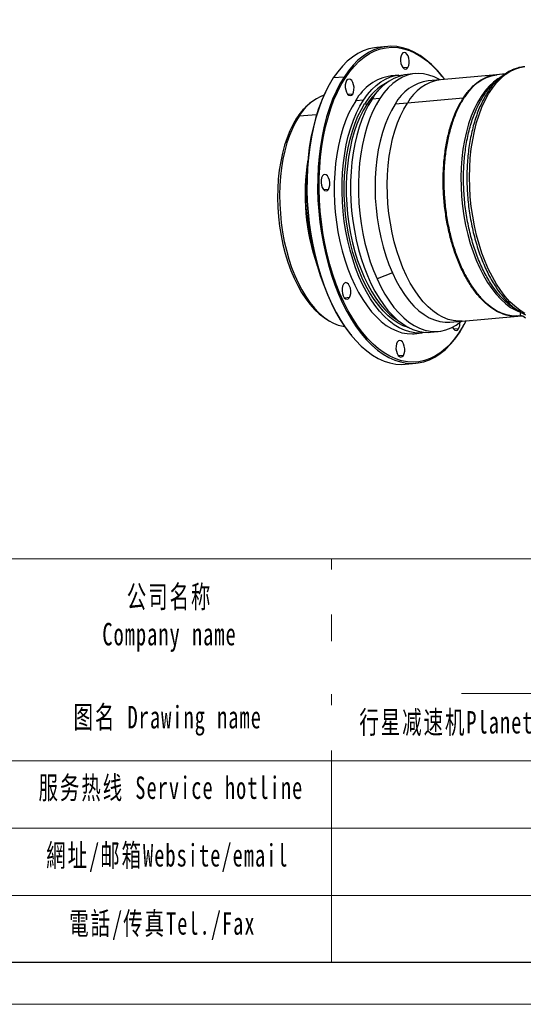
# Model space of a CAD drawing. Header units: millimetres. Extents: x 831 to 1300, y 1031 to 1361.
# Tile 7 of 12: x 1153 to 1220, y 1031 to 1161. Entities that reach past the tile are written whole.
import ezdxf

# ---------------------------------------------------------------- set-up
doc = ezdxf.new("R2010")
doc.units = ezdxf.units.MM
doc.layers.get('0').update_dxf_attribs({"lineweight": 18})
for name, color, linetype, lineweight in [('SLD-0', 7, 'Continuous', 18), ('图框_外框线', 7, 'Continuous', 18), ('尺寸线', 7, 'Continuous', 18)]:
    doc.layers.add(name, color=color, linetype=linetype, lineweight=lineweight)
doc.styles.add('标准', font='txt', dxfattribs={"width": 0.667})

# ---------------------------------------------------------------- blocks, each defined once
blk = doc.blocks.new('D64S')
at = {"color": 0, "linetype": 'Continuous', "lineweight": 25}
for p, q in [((26.66, 57.48), (23.77, 57.22)), ((32.18, 51.79), (30.88, 51.68)), ((14.91, 49.21), (12.02, 48.95)), ((15.27, 48.99), (14.91, 49.21)), ((29.75, 49.72), (27.63, 49.53)), ((34.16, 50.12), (32.04, 49.93)), ((40.97, 48.47), (37.67, 48.17)), ((56.1, 49.82), (40.99, 48.47)), ((41.38, 49.48), (41.2, 49.7)), ((56.97, 48.91), (55.8, 47.89)), ((56.27, 49.84), (56.1, 49.82)), ((58.47, 50.03), (56.27, 49.84)), ((57.02, 48.85), (56.92, 48.76)), ((10.84, 46.98), (10.7, 46.73)), ((17.25, 44.61), (15.95, 44.5)), ((20.18, 42.99), (18.06, 42.8)), ((24.6, 43.39), (22.48, 43.2)), ((47.15, 43.53), (32.04, 42.17)), ((47.32, 43.54), (47.15, 43.53)), ((5.73, 42.1), (5.03, 41.49)), ((21.67, 41.87), (21.07, 41.82)), ((32.04, 42.17), (28.72, 41.88)), ((2.1, 38.05), (2.74, 38.59)), ((7.49, 39.01), (2.74, 38.59)), ((10.7, 18.83), (9.41, 18.72)), ((28.01, -3.77), (23.83, -5.39)), ((16.38, -10.44), (15.08, -10.56)), ((46.83, -16.77), (61.94, -15.42)), ((61.3, -13.57), (62.64, -14.36)), ((61.94, -15.42), (62.12, -15.4)), ((62.11, -15.4), (62.91, -15.33)), ((62.63, -14.35), (63.97, -15.07)), ((62.91, -15.33), (62.73, -15.33)), ((62.91, -15.33), (63.33, -15.41)), ((63.28, -15.39), (63.95, -15.88)), ((10.21, -16.3), (11, -16.77)), ((29.61, -16.74), (29.85, -16.88)), ((43.52, -17.07), (46.82, -16.77)), ((47.26, -17.95), (47.4, -17.7)), ((16.72, -20.44), (16.9, -20.67)), ((33.87, -20.19), (35.99, -20)), ((38.29, -19.79), (40.41, -19.6)), ((45.88, -18.89), (44.59, -19)), ((46.23, -19.65), (46.08, -19.92)), ((30.95, -26.07), (29.66, -26.18)), ((31.44, -28.44), (34.33, -28.18))]:
    blk.add_line(p, q, dxfattribs=at)
at = {"color": 0, "linetype": 'Continuous', "lineweight": 25, "flags": 128}
for points in [[(23.77, 57.22), (23.15, 57.14), (21.6, 56.82), (20.09, 56.28), (18.61, 55.55), (17.18, 54.61), (15.8, 53.47), (14.47, 52.15), (13.21, 50.64), (12.02, 48.95)], [(41.2, 49.7), (39.98, 51.12), (38.52, 52.6), (37.02, 53.9), (35.48, 55.01), (33.92, 55.92), (32.35, 56.63), (30.76, 57.13), (29.18, 57.43), (27.6, 57.52), (26.03, 57.4), (24.49, 57.08), (22.98, 56.54), (21.5, 55.8), (20.07, 54.87), (18.68, 53.73), (17.36, 52.41), (16.1, 50.9), (14.91, 49.21)], [(15.27, 48.99), (16.45, 50.67), (17.7, 52.16), (19.02, 53.48), (20.39, 54.61), (21.82, 55.54), (23.28, 56.27), (24.79, 56.8), (26.32, 57.13), (27.87, 57.25), (29.44, 57.16), (31.02, 56.86), (32.59, 56.36), (34.15, 55.65), (35.7, 54.75), (37.23, 53.65), (38.72, 52.36), (40.17, 50.89), (41.58, 49.24), (42.1, 48.57)], [(30.55, 55.41), (30.32, 54.91), (30.19, 54.28), (30.18, 53.59), (30.29, 52.9), (30.5, 52.27), (30.79, 51.78), (31.14, 51.46), (31.51, 51.36), (31.87, 51.47), (32.18, 51.79)], [(32.18, 51.79), (32.4, 52.29), (32.53, 52.92), (32.54, 53.61), (32.44, 54.3), (32.23, 54.93), (31.93, 55.42), (31.58, 55.74), (31.21, 55.84), (30.85, 55.73), (30.55, 55.41)], [(63.79, -14.74), (62.42, -13.86), (61.08, -12.79), (59.77, -11.54), (58.5, -10.12), (57.29, -8.52), (56.13, -6.77), (55.04, -4.86), (54.02, -2.82), (53.07, -0.66), (52.22, 1.62), (51.44, 3.99), (50.77, 6.45), (50.19, 8.98), (49.71, 11.56), (49.33, 14.18), (49.06, 16.82), (48.9, 19.47), (48.84, 22.11), (48.9, 24.72), (49.06, 27.29), (49.33, 29.81), (49.71, 32.25), (50.19, 34.61), (50.77, 36.87), (51.45, 39.02), (52.22, 41.03), (53.08, 42.91), (54.02, 44.64), (55.05, 46.21), (56.14, 47.6), (57.3, 48.82), (58.51, 49.85), (59.78, 50.69), (61.09, 51.34), (62.43, 51.78), (63.8, 52.02)], [(12.02, 48.95), (10.9, 47.1), (9.87, 45.08), (8.92, 42.92), (8.07, 40.62), (7.31, 38.19), (6.64, 35.64), (6.08, 33), (5.63, 30.26), (5.28, 27.44), (5.04, 24.56), (4.91, 21.63), (4.89, 18.66), (4.98, 15.68), (5.19, 12.68), (5.5, 9.7), (5.92, 6.74), (6.44, 3.81), (7.07, 0.94), (7.8, -1.87), (8.62, -4.59), (9.54, -7.23), (10.54, -9.76), (11.63, -12.17), (12.8, -14.46), (14.04, -16.6), (15.34, -18.59), (16.7, -20.42), (18.12, -22.08), (19.58, -23.57), (21.09, -24.86), (22.62, -25.97), (24.18, -26.88), (25.75, -27.59), (27.34, -28.1), (28.92, -28.4), (30.5, -28.49), (31.44, -28.44)], [(14.91, 49.21), (13.79, 47.36), (12.76, 45.34), (11.81, 43.18), (10.95, 40.88), (10.19, 38.45), (9.53, 35.9), (8.97, 33.25), (8.52, 30.51), (8.17, 27.7), (7.93, 24.82), (7.8, 21.89), (7.78, 18.92), (7.87, 15.93), (8.07, 12.94), (8.38, 9.96), (8.8, 7), (9.33, 4.07), (9.96, 1.2), (10.68, -1.61), (11.51, -4.34), (12.43, -6.97), (13.43, -9.5), (14.52, -11.91), (15.68, -14.2), (16.92, -16.34), (18.23, -18.33), (19.59, -20.16), (21.01, -21.82), (22.47, -23.31), (23.97, -24.61), (25.51, -25.71), (27.07, -26.62), (28.64, -27.33), (30.22, -27.84), (31.81, -28.14), (33.39, -28.23), (34.95, -28.11), (36.5, -27.78), (38.01, -27.25), (39.49, -26.51), (40.92, -25.57), (42.31, -24.44), (43.63, -23.11), (44.89, -21.6), (46.08, -19.92)], [(46.23, -19.65), (45.05, -21.33), (43.79, -22.82), (42.48, -24.14), (41.1, -25.27), (39.68, -26.2), (38.21, -26.93), (36.71, -27.46), (35.18, -27.79), (33.62, -27.91), (32.06, -27.82), (30.48, -27.52), (28.91, -27.02), (27.34, -26.31), (25.8, -25.41), (24.27, -24.31), (22.78, -23.02), (21.33, -21.55), (19.92, -19.9), (18.57, -18.08), (17.27, -16.1), (16.04, -13.97), (14.88, -11.71), (13.8, -9.31), (12.81, -6.8), (11.9, -4.18), (11.08, -1.47), (10.35, 1.32), (9.73, 4.17), (9.21, 7.07), (8.79, 10.01), (8.48, 12.98), (8.28, 15.95), (8.19, 18.91), (8.21, 21.86), (8.34, 24.77), (8.58, 27.63), (8.92, 30.43), (9.38, 33.15), (9.93, 35.78), (10.59, 38.31), (11.34, 40.72), (12.2, 43), (13.14, 45.15), (14.16, 47.15), (15.27, 48.99)], [(15.61, 48.23), (15.39, 47.73), (15.26, 47.1), (15.25, 46.41), (15.36, 45.72), (15.56, 45.09), (15.86, 44.6), (16.21, 44.28), (16.58, 44.18), (16.94, 44.29), (17.25, 44.61)], [(17.25, 44.61), (17.47, 45.11), (17.6, 45.74), (17.61, 46.43), (17.5, 47.12), (17.29, 47.75), (17, 48.24), (16.65, 48.56), (16.28, 48.66), (15.92, 48.55), (15.61, 48.23)], [(20.18, 42.99), (21.25, 44.49), (22.39, 45.82), (23.58, 46.96), (24.83, 47.91), (26.13, 48.67), (27.47, 49.24), (28.84, 49.6), (30.23, 49.75), (30.9, 49.75)], [(40.82, 48.44), (40.71, 48.5), (39.28, 49.23), (37.83, 49.75), (36.38, 50.06), (34.93, 50.15), (33.5, 50.03), (32.09, 49.7), (30.71, 49.15), (29.38, 48.39), (28.09, 47.43), (26.86, 46.27), (25.69, 44.92), (24.6, 43.39)], [(46.6, -2.11), (45.7, 0.05), (44.88, 2.31), (44.15, 4.66), (43.52, 7.1), (42.98, 9.6), (42.55, 12.14), (42.23, 14.72), (42.01, 17.32), (41.9, 19.91), (41.9, 22.49), (42.01, 25.03), (42.22, 27.53), (42.55, 29.96), (42.98, 32.31), (43.51, 34.56), (44.14, 36.7), (44.87, 38.72), (45.69, 40.61), (46.59, 42.34), (47.57, 43.92), (48.63, 45.33), (49.75, 46.56), (50.93, 47.61), (52.16, 48.46), (53.44, 49.12), (54.76, 49.57), (56.1, 49.82), (56.27, 49.84)], [(57.29, 49.15), (56.52, 48.7), (55.29, 47.8), (54.12, 46.7), (53, 45.42), (51.96, 43.96), (50.99, 42.33), (50.1, 40.54), (49.31, 38.61), (48.6, 36.54), (47.99, 34.35), (47.49, 32.06), (47.08, 29.67), (46.79, 27.2), (46.6, 24.68), (46.53, 22.1), (46.56, 19.5), (46.71, 16.89), (46.97, 14.28), (47.33, 11.7), (47.8, 9.15), (48.37, 6.66), (49.04, 4.23), (49.81, 1.9), (50.66, -0.34), (51.6, -2.46), (52.62, -4.46), (53.71, -6.31), (54.86, -8.01), (56.07, -9.54), (57.33, -10.9), (58.64, -12.08), (59.97, -13.07), (61.33, -13.86), (62.71, -14.45)], [(10.7, 46.73), (9.74, 44.85), (8.8, 42.7), (7.95, 40.41), (7.19, 38), (6.54, 35.47), (5.98, 32.84), (5.53, 30.12), (5.18, 27.32), (4.94, 24.46), (4.82, 21.55), (4.8, 18.61), (4.89, 15.64), (5.09, 12.67), (5.4, 9.71), (5.81, 6.77), (6.33, 3.86), (6.96, 1.01), (7.68, -1.78), (8.5, -4.49), (9.41, -7.1), (10.41, -9.61), (11.49, -12.01), (12.65, -14.28), (13.88, -16.41), (15.17, -18.38), (16.53, -20.2), (16.72, -20.44)], [(18.06, 42.8), (17.07, 41.14), (16.16, 39.32), (15.33, 37.36), (14.59, 35.26), (13.95, 33.04), (13.41, 30.72), (12.97, 28.3), (12.63, 25.8), (12.4, 23.24), (12.28, 20.62), (12.26, 17.97), (12.36, 15.3), (12.56, 12.63), (12.87, 9.97), (13.28, 7.33), (13.8, 4.74), (14.41, 2.21), (15.12, -0.25), (15.93, -2.62), (16.82, -4.89), (17.79, -7.04), (18.84, -9.07), (19.96, -10.96), (21.14, -12.7), (22.38, -14.27), (23.66, -15.68), (24.99, -16.91), (26.35, -17.96), (27.74, -18.81), (29.15, -19.46), (30.56, -19.92), (31.98, -20.17), (33.39, -20.22), (33.87, -20.19)], [(37.13, -19.83), (36.9, -19.87), (35.51, -20.03), (34.1, -19.98), (32.68, -19.73), (31.27, -19.27), (29.86, -18.62), (28.48, -17.77), (27.11, -16.72), (25.78, -15.49), (24.5, -14.08), (23.26, -12.51), (22.08, -10.77), (20.96, -8.88), (19.91, -6.85), (18.94, -4.7), (18.05, -2.43), (17.25, -0.06), (16.54, 2.4), (15.92, 4.93), (15.4, 7.52), (14.99, 10.16), (14.68, 12.82), (14.48, 15.49), (14.39, 18.16), (14.4, 20.81), (14.52, 23.43), (14.75, 25.99), (15.09, 28.49), (15.53, 30.91), (16.07, 33.23), (16.72, 35.45), (17.45, 37.55), (18.28, 39.51), (19.19, 41.33), (20.18, 42.99)], [(22.48, 43.2), (21.48, 41.54), (20.57, 39.72), (19.74, 37.75), (19.01, 35.66), (18.37, 33.44), (17.82, 31.11), (17.38, 28.7), (17.05, 26.2), (16.81, 23.63), (16.69, 21.02), (16.68, 18.37), (16.77, 15.7), (16.97, 13.02), (17.28, 10.36), (17.7, 7.73), (18.21, 5.14), (18.83, 2.61), (19.54, 0.15), (20.34, -2.22), (21.23, -4.49), (22.2, -6.65), (23.25, -8.68), (24.37, -10.56), (25.55, -12.3), (26.79, -13.88), (28.08, -15.29), (29.41, -16.52), (30.77, -17.56), (32.16, -18.41), (33.56, -19.07), (34.98, -19.52), (36.39, -19.78), (37.8, -19.83), (38.29, -19.79)], [(24.6, 43.39), (23.58, 41.68), (22.65, 39.81), (21.81, 37.79), (21.06, 35.63), (20.42, 33.34), (19.87, 30.95), (19.44, 28.45), (19.11, 25.88), (18.9, 23.24), (18.8, 20.55), (18.82, 17.82), (18.94, 15.09), (19.18, 12.35), (19.54, 9.63), (20, 6.94), (20.57, 4.31), (21.24, 1.74), (22.01, -0.74), (22.88, -3.12), (23.83, -5.39)], [(32.5, -18.59), (32.35, -18.55), (30.94, -18.05), (29.55, -17.34), (28.18, -16.43), (26.84, -15.33), (25.53, -14.05), (24.28, -12.58), (23.07, -10.95), (21.92, -9.16), (20.84, -7.22), (19.84, -5.14), (18.92, -2.94), (18.08, -0.63), (17.33, 1.77), (16.68, 4.26), (16.13, 6.81), (15.68, 9.41), (15.34, 12.04), (15.11, 14.7), (14.98, 17.35), (14.97, 19.98), (15.06, 22.59), (15.27, 25.15), (15.58, 27.64), (16.01, 30.06), (16.53, 32.38), (17.16, 34.59), (17.88, 36.69), (18.69, 38.64), (19.6, 40.46), (20.58, 42.11)], [(21.07, 41.82), (20.09, 40.18), (19.2, 38.39), (18.4, 36.46), (17.68, 34.39), (17.06, 32.2), (16.54, 29.91), (16.13, 27.52), (15.82, 25.06), (15.61, 22.53), (15.52, 19.95), (15.53, 17.35), (15.65, 14.73), (15.89, 12.11), (16.22, 9.5), (16.67, 6.93), (17.21, 4.41), (17.85, 1.96), (18.59, -0.42), (19.42, -2.7), (20.33, -4.87), (21.33, -6.93), (22.39, -8.84), (23.52, -10.61), (24.72, -12.23), (25.96, -13.67), (27.25, -14.95), (28.58, -16.03), (29.61, -16.74)], [(28.72, 41.88), (27.72, 40.19), (26.81, 38.34), (26, 36.33), (25.28, 34.18), (24.67, 31.9), (24.16, 29.51), (23.77, 27.02), (23.49, 24.46), (23.33, 21.83), (23.29, 19.16), (23.37, 16.47), (23.56, 13.77), (23.87, 11.09), (24.3, 8.43), (24.83, 5.82), (25.48, 3.28), (26.22, 0.83), (27.07, -1.53), (28.01, -3.77)], [(46.83, -16.77), (45.84, -16.8), (44.45, -16.67), (43.05, -16.32), (41.67, -15.77), (40.29, -15.01), (38.94, -14.05), (37.62, -12.89), (36.35, -11.55), (35.12, -10.04), (33.95, -8.35), (32.84, -6.51), (31.81, -4.52), (30.85, -2.4), (29.98, -0.16), (29.2, 2.18), (28.51, 4.61), (27.93, 7.12), (27.44, 9.68), (27.07, 12.28), (26.8, 14.9), (26.65, 17.53), (26.6, 20.15), (26.67, 22.74), (26.85, 25.29), (27.15, 27.77), (27.55, 30.18), (28.05, 32.49), (28.66, 34.7), (29.37, 36.78), (30.17, 38.73), (31.06, 40.53), (32.04, 42.17)], [(46.83, -16.77), (45.84, -16.8), (44.45, -16.67), (43.05, -16.32), (41.67, -15.77), (40.29, -15.01), (38.94, -14.05), (37.62, -12.89), (36.35, -11.55), (35.12, -10.04), (33.95, -8.35), (32.84, -6.51), (31.81, -4.52), (30.85, -2.4), (29.98, -0.16), (29.2, 2.18), (28.51, 4.61), (27.93, 7.12), (27.44, 9.68), (27.07, 12.28), (26.8, 14.9), (26.65, 17.53), (26.6, 20.15), (26.67, 22.74), (26.85, 25.29), (27.15, 27.77), (27.55, 30.18), (28.05, 32.49), (28.66, 34.7), (29.37, 36.78), (30.17, 38.73), (31.06, 40.53), (32.04, 42.17)], [(2.1, 38.05), (1.15, 36.45), (0.29, 34.69), (-0.49, 32.79), (-1.16, 30.75), (-1.74, 28.59), (-2.22, 26.33), (-2.59, 23.98), (-2.86, 21.55), (-3.01, 19.06), (-3.05, 16.53), (-2.97, 13.98), (-2.79, 11.43), (-2.5, 8.88), (-2.09, 6.37), (-1.59, 3.9), (-0.98, 1.49), (-0.27, -0.84), (0.53, -3.07), (1.42, -5.19), (2.39, -7.19), (3.43, -9.05), (4.54, -10.75), (5.72, -12.3), (6.94, -13.67), (8.21, -14.85), (9.51, -15.85), (10.21, -16.3)], [(2.74, 38.59), (1.8, 37), (0.94, 35.27), (0.16, 33.39), (-0.52, 31.38), (-1.11, 29.25), (-1.6, 27.01), (-1.98, 24.69), (-2.26, 22.29), (-2.44, 19.84), (-2.5, 17.34), (-2.46, 14.81), (-2.31, 12.27), (-2.05, 9.74), (-1.69, 7.23), (-1.23, 4.76), (-0.66, 2.35), (0, 0), (0.75, -2.26), (1.59, -4.42), (2.52, -6.47), (3.52, -8.38), (4.58, -10.16), (5.71, -11.79), (6.9, -13.25), (8.13, -14.55), (9.4, -15.66), (10.7, -16.59), (12.03, -17.32), (13.37, -17.85), (14.71, -18.19), (15.07, -18.24)], [(9.07, 22.45), (8.84, 21.95), (8.72, 21.32), (8.71, 20.63), (8.81, 19.94), (9.02, 19.31), (9.32, 18.82), (9.67, 18.5), (10.04, 18.4), (10.4, 18.51), (10.7, 18.83)], [(10.7, 18.83), (10.93, 19.33), (11.05, 19.96), (11.07, 20.65), (10.96, 21.34), (10.75, 21.97), (10.46, 22.46), (10.11, 22.78), (9.74, 22.88), (9.38, 22.77), (9.07, 22.45)], [(62.11, -15.4), (61.6, -15.43), (60.23, -15.37), (58.86, -15.11), (57.48, -14.64), (56.12, -13.97), (54.78, -13.1), (53.46, -12.04), (52.18, -10.79), (50.95, -9.37), (49.76, -7.78), (48.64, -6.03), (47.58, -4.14), (46.6, -2.11)], [(28.01, -3.77), (29.03, -5.88), (30.13, -7.84), (31.3, -9.64), (32.54, -11.27), (33.83, -12.72), (35.17, -13.97), (36.55, -15.02), (37.95, -15.87), (39.37, -16.49), (40.8, -16.9), (42.23, -17.09), (43.52, -17.07)], [(14.75, -6.83), (14.52, -7.33), (14.4, -7.95), (14.39, -8.65), (14.49, -9.34), (14.7, -9.96), (14.99, -10.46), (15.34, -10.77), (15.72, -10.88), (16.07, -10.77), (16.38, -10.44)], [(16.38, -10.44), (16.61, -9.95), (16.73, -9.32), (16.74, -8.62), (16.64, -7.93), (16.43, -7.31), (16.13, -6.81), (15.78, -6.5), (15.41, -6.39), (15.06, -6.51), (14.75, -6.83)], [(23.83, -5.39), (24.87, -7.54), (25.98, -9.54), (27.17, -11.39), (28.41, -13.08), (29.71, -14.59), (31.06, -15.92), (32.44, -17.05), (33.86, -17.99), (35.3, -18.72), (36.74, -19.24), (38.2, -19.55), (39.64, -19.64), (41.07, -19.52), (42.48, -19.19), (43.86, -18.64), (45.2, -17.88), (46.48, -16.92), (46.66, -16.77)], [(44.23, -18.45), (44.5, -18.9), (44.85, -19.22), (45.22, -19.32), (45.58, -19.21), (45.88, -18.89)], [(46.08, -19.92), (47.2, -18.06), (47.26, -17.95)], [(47.94, -16.67), (47.34, -17.81), (46.23, -19.65)], [(29.32, -22.45), (29.09, -22.95), (28.97, -23.58), (28.96, -24.27), (29.06, -24.96), (29.27, -25.59), (29.57, -26.08), (29.92, -26.4), (30.29, -26.5), (30.65, -26.39), (30.95, -26.07)], [(30.95, -26.07), (31.18, -25.57), (31.31, -24.94), (31.32, -24.25), (31.21, -23.56), (31, -22.93), (30.71, -22.44), (30.36, -22.12), (29.99, -22.02), (29.63, -22.13), (29.32, -22.45)]]:
    blk.add_lwpolyline(points, dxfattribs=at)
at = {"color": 0, "linetype": 'Continuous', "lineweight": 25}
for centre, radius, start, end in [((29.67, 36.46), 13.23, 98.8865, 151.3536), ((34.08, 36.86), 13.23, 98.8865, 151.3536), ((39.5, 36.07), 12.24, 98.5686, 151.6715), ((42.84, 36.32), 12.29, 98.6789, 151.5611), ((42.84, 36.32), 12.29, 98.6789, 151.5611), ((33.33, 34.51), 14.84, 117.1164, 149.1957), ((35.98, 32.33), 17.67, 131.5551, 147.5366), ((14.12, 31.93), 13.19, 110.6504, 149.7024), ((15.86, 29.3), 16.31, 131.6082, 147.5669), ((21.05, 42.33), 0.516, 205.7631, 272.2517), ((61.83, 17.45), 57.46, 170.6538, 199.5842), ((63.37, 17.59), 58.87, 172.5348, 197.7032), ((43.2, -17.41), 3.07, 331.1633, 5.5329)]:
    blk.add_arc(centre, radius, start, end, dxfattribs=at)
for points, knots in [([(63.81, 52), (63.61, 51.98), (62.95, 51.94), (61.83, 51.67), (60.49, 51.19), (59.18, 50.53), (57.97, 49.75), (57.23, 49.12), (56.89, 48.82)], [0, 0, 0, 0, 0.078724, 0.26624, 0.453978, 0.64309, 0.834443, 1, 1, 1, 1]), ([(47.15, 43.53), (47.72, 44.33), (48.85, 45.93), (50.79, 47.7), (52.69, 48.95), (53.98, 49.33), (54.55, 49.5)], [0, 0, 0, 0, 0.26485, 0.5297, 0.79455, 1, 1, 1, 1]), ([(56.27, 49.77), (55.92, 49.75), (54.81, 49.7), (53.02, 49.01), (50.96, 47.73), (49.02, 45.94), (47.89, 44.34), (47.32, 43.54)], [0, 0, 0, 0, 0.107104, 0.330328, 0.553552, 0.776776, 1, 1, 1, 1]), ([(56.92, 48.76), (56.56, 48.47), (55.47, 47.57), (54.52, 46.23), (53.89, 45.32)], [0, 0, 0, 0, 0.326096, 1, 1, 1, 1]), ([(52.71, 44.25), (53.34, 45.16), (54.31, 46.56), (55.45, 47.5), (55.85, 47.84)], [0, 0, 0, 0, 0.642604, 1, 1, 1, 1]), ([(61.54, -15.38), (61.29, -15.41), (60.29, -15.52), (58.51, -15.14), (56.25, -14.25), (54.04, -12.78), (51.91, -10.8), (49.91, -8.35), (48.06, -5.46), (46.39, -2.18), (44.95, 1.44), (43.74, 5.32), (42.8, 9.4), (42.13, 13.62), (41.76, 17.9), (41.67, 22.17), (41.89, 26.35), (42.4, 30.38), (43.19, 34.18), (44.25, 37.68), (45.56, 40.87), (46.62, 42.64), (47.15, 43.53)], [0, 0, 0, 0, 0.017696, 0.069396, 0.121096, 0.172797, 0.224497, 0.276197, 0.327897, 0.379597, 0.431298, 0.482998, 0.534698, 0.586398, 0.638098, 0.689799, 0.741499, 0.793199, 0.844899, 0.8966, 0.9483, 1, 1, 1, 1]), ([(47.32, 43.54), (46.79, 42.66), (45.73, 40.88), (44.42, 37.7), (43.36, 34.19), (42.57, 30.39), (42.06, 26.37), (41.84, 22.18), (41.93, 17.92), (42.3, 13.64), (42.97, 9.42), (43.91, 5.33), (45.12, 1.45), (46.56, -2.16), (48.23, -5.44), (50.08, -8.33), (52.08, -10.79), (54.21, -12.76), (56.42, -14.23), (58.68, -15.13), (60.59, -15.52), (61.72, -15.38), (62.11, -15.33)], [0, 0, 0, 0, 0.051229, 0.102458, 0.153687, 0.204916, 0.256145, 0.307374, 0.358603, 0.409832, 0.461061, 0.51229, 0.563519, 0.614748, 0.665977, 0.717206, 0.768435, 0.819664, 0.870893, 0.922122, 0.973351, 1, 1, 1, 1]), ([(61.35, -13.53), (61.16, -13.44), (60.15, -12.94), (58.38, -11.39), (56.1, -8.9), (54, -5.79), (52.11, -2.22), (50.49, 1.77), (49.17, 6.09), (48.16, 10.65), (47.5, 15.36), (47.19, 20.12), (47.25, 24.83), (47.67, 29.38), (48.43, 33.7), (49.54, 37.68), (50.95, 41.28), (52.12, 43.26), (52.71, 44.25)], [0, 0, 0, 0, 0.014365, 0.080074, 0.145783, 0.211492, 0.277201, 0.34291, 0.408619, 0.474328, 0.540037, 0.605746, 0.671455, 0.737164, 0.802873, 0.868582, 0.934291, 1, 1, 1, 1]), ([(53.78, 45.15), (53.19, 44.15), (52, 42.15), (50.57, 38.52), (49.43, 34.51), (48.63, 30.16), (48.18, 25.56), (48.09, 20.8), (48.36, 15.99), (48.99, 11.21), (49.96, 6.57), (51.25, 2.15), (52.84, -1.95), (54.7, -5.65), (56.78, -8.9), (59.06, -11.57), (61.03, -13.39), (62.25, -14.06), (62.64, -14.28)], [0, 0, 0, 0, 0.064672, 0.129344, 0.194016, 0.258688, 0.32336, 0.388032, 0.452704, 0.517376, 0.582048, 0.64672, 0.711392, 0.776064, 0.840736, 0.905408, 0.97008, 1, 1, 1, 1]), ([(62.73, -15.33), (62.72, -15.33), (62.7, -15.31), (62.68, -15.29), (62.66, -15.25), (62.65, -15.21), (62.64, -15.15), (62.64, -15.08), (62.64, -15.01), (62.64, -14.92), (62.65, -14.82), (62.67, -14.71), (62.69, -14.59), (62.7, -14.49), (62.71, -14.45)], [0, 0, 0, 0, 0.075346, 0.152128, 0.230351, 0.31002, 0.391142, 0.473719, 0.557757, 0.64326, 0.730232, 0.818677, 0.908599, 1, 1, 1, 1]), ([(62.73, -15.33), (62.87, -15.33), (63.06, -15.32), (63.24, -15.39), (63.29, -15.41)], [0, 0, 0, 0, 0.723526, 1, 1, 1, 1])]:
    blk.add_open_spline(points, degree=3, knots=knots, dxfattribs=at)
blk.add_open_spline([(53.89, 45.32), (53.85, 45.27), (53.82, 45.21), (53.78, 45.15)], degree=3, dxfattribs=at)

msp = doc.modelspace()

# ---------------------------------------------------------------- linework, layer by layer
at = {"layer": '图框_外框线'}
for p, q in [((874.4548, 1089.9054), (1294.8752, 1089.9054)), ((1194.4389, 1089.9054), (1194.4389, 1036.5043)), ((874.4548, 1072.0854), (1294.8752, 1072.0854)), ((914.7445, 1063.1754), (1294.8752, 1063.1754)), ((914.7445, 1054.2654), (1294.8752, 1054.2654)), ((914.7445, 1045.3554), (1294.8752, 1045.3554))]:
    msp.add_line(p, q, dxfattribs=at)
at = {"layer": '图框_外框线', "color": 3}
msp.add_lwpolyline([(833.1797, 1030.9417), (1300.4378, 1030.9417), (1300.4378, 1361.36), (833.1797, 1361.36)], close=True, dxfattribs=at)
at = {"layer": '图框_外框线', "color": 3, "lineweight": 25}
msp.add_lwpolyline([(860.9926, 1036.5043), (1294.8752, 1036.5043), (1294.8752, 1355.7974), (860.9926, 1355.7974)], close=True, dxfattribs=at)

# ---------------------------------------------------------------- block references
at = {"layer": '尺寸线', "xscale": 0.4896000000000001, "yscale": 0.4896000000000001, "zscale": 0.4896000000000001}
msp.add_blockref('D64S', (1188.8076, 1129.6162), dxfattribs=at)

# ---------------------------------------------------------------- texts
at = {"layer": 'SLD-0', "color": 1, "char_height": 2.97, "attachment_point": 2, "style": '标准'}
for s, insert, width in [('\\T1.1;公司名称\\PCompany name', (1173.0095, 1086.3879), 37.982393), ('\\T1.1;图名 Drawing name', (1172.7659, 1070.443), 37.982393), ('\\T1.1;  行星减速机Planetary gearbox：', (1217.7526, 1069.7659), 54.838498), ('\\T1.1;服务热线 Service hotline', (1173.187, 1061.1039), 37.982393), ('\\T1.1;400-8040-668 / QQ:4008040668', (1246.3986, 1060.5364), 66.287968), ('\\T1.1;網址/邮箱Website/email', (1172.7246, 1052.1558), 37.982393), ('\\T1.1;電話/传真Tel./Fax', (1172.0591, 1043.1378), 37.982393)]:
    msp.add_mtext(s, dxfattribs=dict(at, insert=insert, width=width))

# ---------------------------------------------------------------- next in the draw order: texts
at = {"layer": 'SLD-0', "color": 1, "char_height": 2.97, "width": 214.412041, "attachment_point": 2, "style": '标准', "bg_fill": 2}
for s, insert in [('{\\W0.65;扭转刚性 Torsional Rigidity}', (1103.7896, 1087.0155)), ('{\\f宋体|b0|i0|c134|p2;容许轴向力Max Axial Force}', (1103.5077, 1069.017))]:
    msp.add_mtext(s, dxfattribs=dict(at, insert=insert))

# ---------------------------------------------------------------- next in the draw order: texts
at = {"layer": 'SLD-0', "color": 1, "insert": (1137.7024, 1069.0219), "char_height": 2.97, "width": 214.412041, "attachment_point": 2, "style": '标准', "bg_fill": 2}
msp.add_mtext('{\\fSimSun|b1|i0|c134|p2;1050 N}', dxfattribs=at)

# ---------------------------------------------------------------- next in the draw order: texts
at = {"layer": 'SLD-0', "color": 1, "insert": (1102.9542, 1077.4982), "char_height": 2.97, "width": 214.412041, "attachment_point": 2, "style": '标准', "bg_fill": 2}
msp.add_mtext('\\A1;最大弯曲力矩M{\\H0.7x;\\S^ 2KB;}{\\H0.7x;\\S3^ ;}', dxfattribs=at)

# ---------------------------------------------------------------- next in the draw order: texts
at = {"layer": 'SLD-0', "color": 1, "insert": (1138.4653, 1077.3568), "char_height": 2.97, "width": 214.412041, "attachment_point": 2, "style": '标准', "bg_fill": 2}
msp.add_mtext('{\\fSimSun|b1|i0|c134|p2;125 N.m}', dxfattribs=at)

doc.saveas('drawing.dxf')
